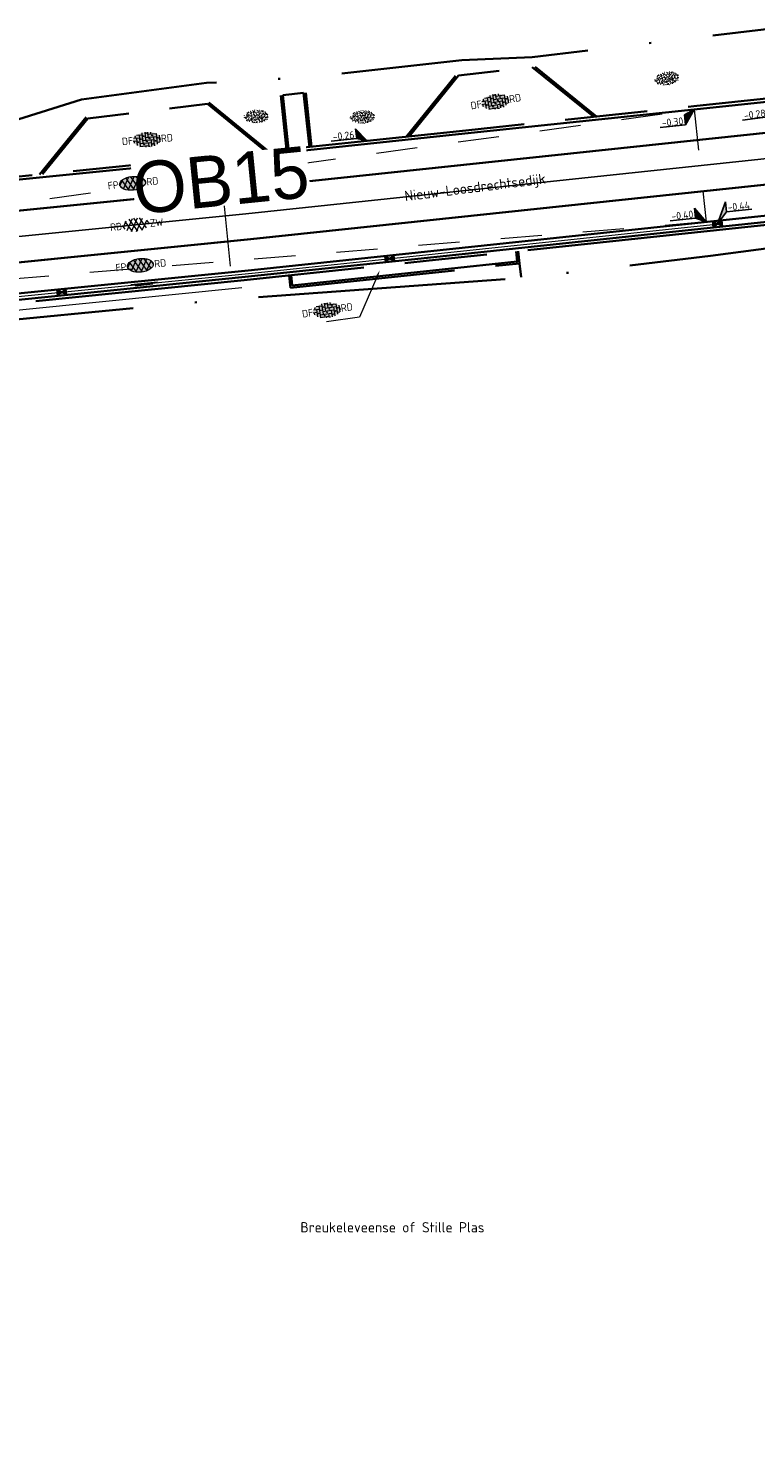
# Model space of a CAD drawing. Header units: metres. Extents: x 0 to 269924, y 0 to 933292.
# Tile 149 of 247: x 134424 to 134459, y 466502 to 466570. Entities that reach past the tile are written whole.
import ezdxf
from ezdxf import colors
from ezdxf.entities.mleader import LeaderData, LeaderLine
from ezdxf.enums import TextEntityAlignment as Align
from ezdxf.math import Vec2, Vec3

# ---------------------------------------------------------------- set-up
doc = ezdxf.new("R2018")
doc.units = ezdxf.units.M
for name, pattern in [('VH-OPSLUITBAND_100X200', [16, 8, -2, 4, -2]), ('VH-OPSLUITBAND_150X250', [24, 16, -2, 4, -2]), ('VW-1-1_STREEP', [2, 1, -1]), ('XX-HIDDEN', [4, 2, -2]), ('XX-PROJECTGRENS', [18, 12, -3, 0, -3])]:
    doc.linetypes.add(name, pattern=pattern)
for name, color, linetype, lineweight, true_color in [('N-WE-GR-GRAS-S', 7, 'Continuous', 18, 0x00a500), ('N-WE-RI-HWA_KOLK-S', 150, 'Continuous', 25, 0x007fff), ('N-WE-VH-HELLINGBAAN-G', 30, 'XX-HIDDEN', 18, 0xff7f00)]:
    doc.layers.add(name, color=color, linetype=linetype, lineweight=lineweight, true_color=true_color)
for name, color, linetype, lineweight in [('N-WE-KG-GRENS_PROJECT-G', 7, 'XX-PROJECTGRENS', 35), ('N-WE-OG-BEBOUWING_STRAATNAAM-T25', 7, 'Continuous', 25), ('N-WE-VH-GOOT-S', 170, 'Continuous', 18), ('N-WE-VH-GOOT_STRAATBAKSTEEN-G', 170, 'Continuous', 35), ('N-WE-VH-KANTOPSLUITING-T18', 10, 'Continuous', 18), ('N-WE-VH-KANTOPSLUITING_OPSLUITBAND_100X200-G', 150, 'VH-OPSLUITBAND_100X200', 35), ('N-WE-VH-KANTOPSLUITING_OPSLUITBAND_150X250-G', 150, 'VH-OPSLUITBAND_150X250', 35), ('N-WE-VH-KANTOPSLUITING_VOORKANTBAND-G', 50, 'Continuous', 35), ('N-WE-VH-MATERIAALGRENS-G', 7, 'XX-HIDDEN', 35), ('N-WE-VH-T18', 10, 'Continuous', 18), ('N-WE-VH-VERHARDING-T18', 10, 'Continuous', 18), ('N-WE-VH-VERHARDING_ASFALT-S', 7, 'Continuous', 18), ('N-WE-VH-VERHARDING_STRAATBAKSTEEN-S', 7, 'Continuous', 18), ('N-WE-VW-MARKERING_LANGS_STREEP_11_010-G', 7, 'VW-1-1_STREEP', 13), ('X-XX-AL-HOOGTELABEL-S', 7, 'Continuous', 25)]:
    doc.layers.add(name, color=color, linetype=linetype, lineweight=lineweight)
doc.layers.add('X-XX-AL-HULPLIJN-G', color=30, linetype='Continuous', lineweight=18, plot=False)
doc.styles.add('NLCS-ISO', font='NLCS-ISO.ttf')
doc.styles.add('NLCS-ISO-M200-T18', font='NLCS-ISO.ttf', dxfattribs={"height": 0.36})
doc.styles.add('NLCS-ISO-M200-T25', font='NLCS-ISO.ttf', dxfattribs={"height": 0.5})
doc.styles.get("Standard").update_dxf_attribs({"font": 'romand.shx'})

# ---------------------------------------------------------------- blocks, each defined once
blk = doc.blocks.new('*U128')
for p, q in [((0, 0), (-2.6, -3.4)), ((-2.5, -1), (0, 0)), ((-8.8, -3.15), (-2.6, -3.4)), ((-2.6, -3.4), (-2.5, -1))]:
    blk.add_line(p, q)
blk.add_solid([(-2.5, -1), (0, 0), (-2.6, -3.4)])
at = {"style": 'NLCS-ISO'}
blk.add_attdef('...', text='', height=1.8, rotation=357.6444, dxfattribs=at).set_placement((-5.72, -3.7), align=Align.BOTTOM_CENTER)
blk = doc.blocks.new('*U127')
for p, q in [((-2.41, 1.32), (-2.31, 3.72)), ((-2.31, 3.72), (0, 0)), ((-8.61, 1.58), (-2.41, 1.32)), ((0, 0), (-2.41, 1.32))]:
    blk.add_line(p, q)
blk.add_solid([(-2.31, 3.72), (0, 0), (-2.41, 1.32)])
at = {"style": 'NLCS-ISO'}
blk.add_attdef('...', text='', height=1.8, rotation=357.6444, dxfattribs=at).set_placement((-5.52, 1.03), align=Align.BOTTOM_CENTER)
blk = doc.blocks.new('*U130')
for p, q in [((-8.62, 1.18), (-2.42, 0.92)), ((-2.42, 0.92), (-2.32, 3.32)), ((0, 0), (-2.42, 0.92)), ((-2.32, 3.32), (0, 0))]:
    blk.add_line(p, q)
blk.add_solid([(-2.32, 3.32), (0, 0), (-2.42, 0.92)])
at = {"style": 'NLCS-ISO'}
blk.add_attdef('...', text='', height=1.8, rotation=357.5966, dxfattribs=at).set_placement((-5.54, 0.64), align=Align.BOTTOM_CENTER)
blk = doc.blocks.new('*U141')
at = {"lineweight": 30, "flags": 106}
blk.add_attdef('OB', text='', height=0.36, dxfattribs=at).set_placement((0, 0.1), align=Align.BOTTOM_CENTER)
blk = doc.blocks.new('N-SRI-KOLK_STRAAT_450X300-SO')
h = blk.add_hatch(color=256)
h.dxf.hatch_style = 1
h.paths.add_polyline_path([(0, 0), (-1.125, 0.75), (-1.125, -0.75)])
h.paths.add_polyline_path([(1.125, -0.75), (1.125, 0.75), (0, 0)])
for p, q in [((-1.125, -0.75), (1.125, 0.75)), ((1.125, -0.75), (-1.125, 0.75))]:
    blk.add_line(p, q)
at = {"flags": 128}
blk.add_lwpolyline([(-1.125, -0.75), (1.125, -0.75), (1.125, 0.75), (-1.125, 0.75)], close=True, dxfattribs=at)
blk = doc.blocks.new('SVH-GOOT_SYMBOOL-SO')
at = {"color": 7, "linetype": 'Continuous'}
for p, q in [((-0.206, 2.137), (-0.206, -2.217)), ((0, 2.669), (0, -2.669)), ((0.2, 3.125), (0.2, -3.359))]:
    blk.add_line(p, q, dxfattribs=at)
at = {"style": 'NLCS-ISO'}
blk.add_attdef('MATERIAAL', text='', height=1.8, dxfattribs=at).set_placement((-1.098, 0), align=Align.MIDDLE_RIGHT)
blk.add_attdef('KLEUR', text='', height=1.8, dxfattribs=at).set_placement((1.1, 0), align=Align.MIDDLE_LEFT)
blk = doc.blocks.new('*U642')
for p, q in [((0, 0), (-2.54, -3.59)), ((-2.49, -1.19), (0, 0)), ((-2.54, -3.59), (-2.49, -1.19)), ((-8.74, -3.46), (-2.54, -3.59))]:
    blk.add_line(p, q)
blk.add_solid([(-2.49, -1.19), (0, 0), (-2.54, -3.59)])
at = {"style": 'NLCS-ISO'}
blk.add_attdef('...', text='', height=1.8, rotation=358.7934, dxfattribs=at).set_placement((-5.65, -3.95), align=Align.BOTTOM_CENTER)
blk = doc.blocks.new('*U129')
for p, q in [((2.63, 5.01), (0, 0)), ((2.55, 2.62), (2.63, 5.01)), ((0, 0), (2.55, 2.62)), ((8.75, 2.41), (2.55, 2.62))]:
    blk.add_line(p, q)
blk.add_solid([(2.63, 5.01), (0, 0), (2.55, 2.62)])
at = {"style": 'NLCS-ISO'}
blk.add_attdef('...', text='', height=1.8, rotation=358.1378, dxfattribs=at).set_placement((5.63, 2.1), align=Align.BOTTOM_CENTER)
blk = doc.blocks.new('SVH-ASFALT_KL-SO')
at = {"ltscale": 0.1}
for p, q in [((-3.32, -0.4), (-2.47, 1.08)), ((-1.25, -1.65), (-2.73, 0.92)), ((-2.51, -1.23), (-0.92, 1.53)), ((0.09, -1.73), (-1.71, 1.38)), ((-1.45, -1.61), (0.37, 1.54)), ((1.26, -1.54), (-0.53, 1.56)), ((-0.24, -1.74), (1.52, 1.29)), ((2.29, -1.09), (0.8, 1.48)), ((1.15, -1.58), (2.49, 0.75)), ((2.91, 0.06), (2.53, 0.71)), ((-2.96, -0.91), (-3.37, -0.2))]:
    blk.add_line(p, q, dxfattribs=at)
at = {"style": 'NLCS-ISO'}
blk.add_attdef('FUNCTIE_VERHARDING', text='', height=1.8, dxfattribs=at).set_placement((-3.62, -0.09), align=Align.MIDDLE_RIGHT)
blk.add_attdef('KLEUR', text='', height=1.8, dxfattribs=at).set_placement((3.17, -0.09), align=Align.MIDDLE_LEFT)
at = {"style": 'NLCS-ISO', "flags": 1}
blk.add_attdef('FUNCTIE', text='', height=1.8, dxfattribs=at).set_placement((0.12, -3.58), align=Align.MIDDLE_CENTER)
blk = doc.blocks.new('SVH-ASFALT_FP_KL-SO')
at = {"true_color": 0xa50000}
h = blk.add_hatch(color=14, dxfattribs=at)
h.dxf.hatch_style = 1
edge = h.paths.add_edge_path()
edge.add_ellipse((0, 0), major_axis=(0.631, 0), ratio=0.525613, start_angle=0, end_angle=360)
at = {"ltscale": 0.1}
for p, q in [((-0.619, -0.063), (-0.448, 0.233)), ((-0.204, -0.314), (-0.501, 0.201)), ((-0.457, -0.228), (-0.139, 0.323)), ((0.063, -0.33), (-0.296, 0.292)), ((-0.244, -0.305), (0.12, 0.325)), ((0.298, -0.292), (-0.061, 0.33)), ((-0.002, -0.331), (0.349, 0.276)), ((0.503, -0.2), (0.206, 0.313)), ((0.275, -0.298), (0.544, 0.168)), ((0.628, 0.028), (0.552, 0.16)), ((-0.547, -0.165), (-0.629, -0.023))]:
    blk.add_line(p, q, dxfattribs=at)
at = {"layer": 'X-XX-AL-HULPLIJN-G'}
blk.add_ellipse((0, 0), major_axis=(0.631, 0), ratio=0.525613, dxfattribs=at)
at = {"style": 'NLCS-ISO'}
blk.add_attdef('RB', text='', height=0.36, dxfattribs=at).set_placement((-0.679, 0), align=Align.MIDDLE_RIGHT)
blk.add_attdef('RD', text='', height=0.36, dxfattribs=at).set_placement((0.679, 0), align=Align.MIDDLE_LEFT)
blk = doc.blocks.new('SVH-SBS_DIKFORMAAT_ELLEBOOG_KL-SO')
h = blk.add_hatch(color=254)
edge = h.paths.add_edge_path()
edge.add_ellipse((1.09, 0.12), major_axis=(3.39, 0), ratio=0.533267, start_angle=0, end_angle=360)
for p, q in [((-2.3, 0), (-1.38, 0)), ((-2.13, 0.69), (-0.69, 0.69)), ((-1.38, 0.69), (-1.38, -1.12)), ((-1.35, 1.38), (0, 1.38)), ((-0.69, 1.38), (-0.69, -1.38)), ((0, 1.84), (0, -0.69)), ((0, 0), (2.76, 0)), ((0.69, 1.92), (0.69, 0)), ((0.69, 0.69), (3.45, 0.69)), ((1.38, 1.93), (1.38, 0.69)), ((1.38, 1.38), (3.54, 1.38)), ((2.07, 1.86), (2.07, 1.38)), ((2.76, 0.69), (2.76, -1.45)), ((3.45, 1.38), (3.45, -1.18)), ((4.14, 0.92), (4.14, -0.67)), ((4.14, 0), (4.48, 0)), ((-2.07, 0), (-2.07, -0.54)), ((-0.8, -1.38), (1.38, -1.38)), ((-0.69, -0.69), (2.07, -0.69)), ((0.69, -1.38), (0.69, -1.67)), ((1.38, -0.69), (1.38, -1.68)), ((2.07, 0), (2.07, -1.61)), ((2.76, -1.38), (2.98, -1.38)), ((3.45, -0.69), (4.12, -0.69))]:
    blk.add_line(p, q)
for centre in [(-0.35, 0.34), (0.34, 1.03), (1.03, 1.72), (1.72, 0.34), (2.41, 1.03), (3.79, 0.34), (-1.04, -0.35), (0.34, -1.04), (1.03, -0.35), (2.41, -1.04), (3.11, -0.35)]:
    blk.add_circle(centre, 0.0881)
for centre, start, end in [((-1.73, 1.03), 158.9124, 101.1902), ((1.72, -1.73), 59.0911, 132.3433)]:
    blk.add_arc(centre, 0.0881, start, end)
at = {"style": 'NLCS-ISO'}
blk.add_attdef('FORMAAT', text='', height=1.8, dxfattribs=at).set_placement((-2.3, 0.12), align=Align.MIDDLE_RIGHT)
blk.add_attdef('KLEUR', text='', height=1.8, dxfattribs=at).set_placement((4.49, 0.12), align=Align.MIDDLE_LEFT)
at = {"style": 'NLCS-ISO', "flags": 1}
blk.add_attdef('FUNCTIE', text='', height=1.8, dxfattribs=at).set_placement((0.12, -3.58), align=Align.MIDDLE_CENTER)
blk = doc.blocks.new('SGR-GRAS_01-SO')
at = {"ltscale": 0.1}
for p, q in [((-1.96, -0.07), (-1.98, 0)), ((-1.93, 0.19), (-1.93, 0.24)), ((-1.89, 0.24), (-1.92, 0.25)), ((-1.67, 0.02), (-1.6, 0.04)), ((-1.6, 0.24), (-1.65, 0.29)), ((-1.53, 0.32), (-1.6, 0.35)), ((-1.45, 0.64), (-1.52, 0.66)), ((-1.52, 0.19), (-1.44, 0.19)), ((-1.47, 0.58), (-1.48, 0.65)), ((-1.43, 0.48), (-1.35, 0.5)), ((-1.36, 0.21), (-1.43, 0.23)), ((-1.42, 0.13), (-1.36, 0.17)), ((-1.38, 0.11), (-1.32, 0.16)), ((-1.37, 0.01), (-1.38, 0.08)), ((-1.33, 0.11), (-1.33, 0.19)), ((-1.3, 0.76), (-1.32, 0.77)), ((-1.28, 0.68), (-1.28, 0.76)), ((-1.17, 0.39), (-1.23, 0.43)), ((-1.17, 0.24), (-1.22, 0.29)), ((-1.15, 0.65), (-1.21, 0.7)), ((-1.11, 0.17), (-1.04, 0.19)), ((-1.03, 0.03), (-1.1, 0.07)), ((-0.94, 0.84), (-1, 0.88)), ((-0.97, 0.51), (-0.92, 0.57)), ((-0.89, 0.5), (-0.97, 0.52)), ((-0.94, 0.19), (-0.87, 0.19)), ((-0.92, 0.42), (-0.86, 0.46)), ((-0.89, 0.81), (-0.82, 0.81)), ((-0.87, 0.66), (-0.89, 0.73)), ((-0.8, 0.06), (-0.88, 0.08)), ((-0.87, 0.62), (-0.8, 0.64)), ((-0.8, 0.47), (-0.87, 0.51)), ((-0.75, 0.24), (-0.8, 0.29)), ((-0.77, 0.09), (-0.79, 0.16)), ((-0.73, 0.65), (-0.78, 0.7)), ((-0.74, 0.03), (-0.73, 0.11)), ((-0.67, 0.11), (-0.73, 0.14)), ((-0.69, 0.61), (-0.68, 0.68)), ((-0.58, 0.92), (-0.64, 0.96)), ((-0.56, 0.92), (-0.51, 0.97)), ((-0.56, 0.32), (-0.48, 0.34)), ((-0.44, 0.55), (-0.51, 0.59)), ((-0.43, 0.78), (-0.5, 0.8)), ((-0.42, 0.71), (-0.36, 0.74)), ((-0.34, 0.35), (-0.41, 0.37)), ((-0.32, 0.24), (-0.38, 0.29)), ((-0.31, 0.19), (-0.37, 0.22)), ((-0.37, 0.19), (-0.29, 0.19)), ((-0.31, 0.65), (-0.36, 0.7)), ((-0.32, 0.81), (-0.24, 0.81)), ((-0.32, 0.77), (-0.24, 0.79)), ((-0.28, 0.73), (-0.29, 0.81)), ((-0.21, 1), (-0.27, 1.03)), ((-0.24, 0.02), (-0.17, 0.04)), ((-0.18, 0.17), (-0.19, 0.24)), ((-0.08, 0.63), (-0.14, 0.67)), ((-0.14, -0.04), (-0.14, 0.03)), ((-0.09, 0.53), (-0.09, 0.6)), ((-0.08, 0.16), (-0.03, 0.21)), ((-0.07, 0.19), (0, 0.23)), ((0.06, 0.27), (-0.01, 0.3)), ((0, 0.47), (0.07, 0.49)), ((0.1, 0.24), (0.05, 0.29)), ((0.13, 0.64), (0.06, 0.66)), ((0.07, 0.99), (0.14, 1.03)), ((0.12, 0.65), (0.07, 0.7)), ((0.22, 0.2), (0.15, 0.22)), ((0.21, 0.19), (0.28, 0.19)), ((0.29, 0.71), (0.22, 0.75)), ((0.24, 0.92), (0.31, 0.94)), ((0.26, 0.81), (0.33, 0.81)), ((0.32, 0.81), (0.3, 0.89)), ((0.31, 0.17), (0.39, 0.19)), ((0.32, 0.57), (0.38, 0.62)), ((0.42, 0.34), (0.36, 0.38)), ((0.42, 0.25), (0.4, 0.32)), ((0.43, 0.48), (0.49, 0.51)), ((0.53, 0.24), (0.47, 0.29)), ((0.54, 0.65), (0.49, 0.7)), ((0.56, -0.02), (0.49, 0.02)), ((0.5, 0.45), (0.51, 0.53)), ((0.59, 0.93), (0.52, 0.94)), ((0.55, 0.62), (0.63, 0.64)), ((0.65, 0.79), (0.58, 0.83)), ((0.68, 0.49), (0.61, 0.51)), ((0.77, 0.05), (0.7, 0.07)), ((0.78, 0.42), (0.72, 0.46)), ((0.78, 0.19), (0.86, 0.19)), ((0.83, 0.81), (0.91, 0.81)), ((0.92, 0.06), (0.85, 0.09)), ((0.87, 0.31), (0.94, 0.33)), ((0.95, 0.24), (0.9, 0.29)), ((0.91, 0.89), (0.91, 0.92)), ((0.97, 0.65), (0.91, 0.7)), ((0.93, 0.76), (0.99, 0.8)), ((1.01, 0.87), (0.95, 0.91)), ((1.01, 0.33), (1, 0.4)), ((1.15, 0.78), (1.08, 0.8)), ((1.15, 0.5), (1.08, 0.54)), ((1.1, 0.38), (1.1, 0.45)), ((1.11, 0.77), (1.18, 0.79)), ((1.24, 0.34), (1.17, 0.36)), ((1.18, 0.01), (1.26, 0.03)), ((1.21, 0.21), (1.26, 0.26)), ((1.28, 0.14), (1.22, 0.17)), ((1.28, 0.25), (1.35, 0.29)), ((1.37, 0.24), (1.32, 0.29)), ((1.39, 0.65), (1.34, 0.7)), ((1.36, 0.19), (1.43, 0.19)), ((1.42, 0.46), (1.5, 0.48)), ((1.51, 0.58), (1.44, 0.62)), ((1.64, 0.21), (1.58, 0.25)), ((1.61, 0.41), (1.59, 0.48)), ((1.69, 0.3), (1.7, 0.37)), ((1.79, 0.19), (1.72, 0.21)), ((1.74, 0.16), (1.81, 0.18)), ((1.8, 0.24), (1.75, 0.29)), ((1.93, 0.19), (1.95, 0.19)), ((-1.92, -0.16), (-1.85, -0.12)), ((-1.82, -0.08), (-1.9, -0.06)), ((-1.76, -0.13), (-1.82, -0.09)), ((-1.78, -0.3), (-1.73, -0.25)), ((-1.62, -0.5), (-1.69, -0.46)), ((-1.63, -0.57), (-1.68, -0.52)), ((-1.61, -0.17), (-1.67, -0.11)), ((-1.57, -0.44), (-1.49, -0.44)), ((-1.54, -0.66), (-1.5, -0.64)), ((-1.4, -0.05), (-1.46, -0.01)), ((-1.38, -0.46), (-1.38, -0.39)), ((-1.35, -0.28), (-1.28, -0.26)), ((-1.27, -0.23), (-1.34, -0.21)), ((-1.26, -0.42), (-1.33, -0.38)), ((-1.27, -0.56), (-1.28, -0.48)), ((-1.21, -0.57), (-1.26, -0.52)), ((-1.18, -0.67), (-1.25, -0.65)), ((-1.19, -0.17), (-1.24, -0.11)), ((-1.13, -0.78), (-1.19, -0.75)), ((-1.06, -0.39), (-1, -0.35)), ((-1.04, -0.58), (-0.97, -0.57)), ((-0.99, -0.44), (-0.92, -0.44)), ((-0.9, -0.34), (-0.96, -0.3)), ((-0.9, -0.65), (-0.84, -0.6)), ((-0.84, -0.94), (-0.85, -0.93)), ((-0.78, -0.57), (-0.84, -0.52)), ((-0.76, -0.7), (-0.83, -0.67)), ((-0.76, -0.17), (-0.82, -0.11)), ((-0.8, -0.13), (-0.73, -0.11)), ((-0.71, -0.38), (-0.79, -0.36)), ((-0.79, -0.54), (-0.78, -0.46)), ((-0.72, -0.89), (-0.65, -0.87)), ((-0.71, -0.9), (-0.64, -0.86)), ((-0.62, -0.82), (-0.7, -0.8)), ((-0.67, -0.48), (-0.69, -0.4)), ((-0.53, -0.26), (-0.6, -0.22)), ((-0.58, -0.99), (-0.59, -0.97)), ((-0.57, -0.1), (-0.5, -0.06)), ((-0.49, -0.25), (-0.44, -0.19)), ((-0.48, -0.44), (-0.41, -0.42)), ((-0.4, -0.63), (-0.46, -0.59)), ((-0.38, -0.98), (-0.43, -0.93)), ((-0.42, -0.44), (-0.34, -0.44)), ((-0.36, -0.57), (-0.41, -0.52)), ((-0.34, -0.17), (-0.39, -0.11)), ((-0.26, -0.99), (-0.33, -0.95)), ((-0.25, -0.09), (-0.32, -0.07)), ((-0.17, -0.18), (-0.24, -0.14)), ((-0.16, -0.53), (-0.23, -0.51)), ((-0.21, -0.61), (-0.15, -0.58)), ((-0.19, -0.62), (-0.19, -0.54)), ((-0.17, -0.74), (-0.1, -0.72)), ((-0.07, -0.97), (-0.14, -0.95)), ((-0.04, -0.55), (-0.1, -0.51)), ((-0.08, -0.4), (-0.09, -0.32)), ((-0.01, -1.01), (0.04, -0.95)), ((0.05, -0.98), (0, -0.93)), ((0.07, -0.57), (0.01, -0.52)), ((0.02, -0.96), (0.01, -0.89)), ((0.08, -0.17), (0.03, -0.11)), ((0.1, -0.91), (0.03, -0.88)), ((0.07, -0.29), (0.14, -0.27)), ((0.19, -0.1), (0.13, -0.06)), ((0.16, -0.44), (0.23, -0.44)), ((0.17, -1.04), (0.22, -1.02)), ((0.31, -0.24), (0.24, -0.22)), ((0.33, -0.47), (0.26, -0.43)), ((0.29, -0.33), (0.35, -0.29)), ((0.4, -0.68), (0.32, -0.66)), ((0.39, -0.6), (0.45, -0.55)), ((0.39, -0.59), (0.46, -0.57)), ((0.4, -0.69), (0.41, -0.62)), ((0.46, -0.83), (0.4, -0.8)), ((0.47, -0.98), (0.42, -0.93)), ((0.49, -0.57), (0.44, -0.52)), ((0.45, -0.12), (0.46, -0.05)), ((0.51, -0.17), (0.45, -0.11)), ((0.52, -0.32), (0.5, -0.24)), ((0.62, -0.88), (0.6, -0.81)), ((0.63, -0.14), (0.7, -0.12)), ((0.69, -0.39), (0.62, -0.35)), ((0.64, -0.84), (0.71, -0.81)), ((0.7, -0.89), (0.77, -0.88)), ((0.73, -0.44), (0.81, -0.44)), ((0.82, -0.76), (0.76, -0.72)), ((0.78, -0.04), (0.85, 0)), ((0.86, -0.39), (0.79, -0.37)), ((0.8, -0.19), (0.85, -0.14)), ((0.86, -0.94), (0.84, -0.93)), ((0.91, -0.57), (0.86, -0.52)), ((0.93, -0.17), (0.88, -0.11)), ((0.95, -0.83), (0.88, -0.81)), ((0.94, -0.44), (1.01, -0.42)), ((1.05, -0.31), (0.99, -0.27)), ((1, -0.77), (1, -0.7)), ((1.05, -0.2), (1.05, -0.12)), ((1.11, -0.24), (1.1, -0.16)), ((1.19, -0.68), (1.12, -0.64)), ((1.14, -0.56), (1.21, -0.52)), ((1.21, -0.8), (1.2, -0.73)), ((1.33, -0.1), (1.26, -0.08)), ((1.26, -0.75), (1.33, -0.73)), ((1.34, -0.57), (1.29, -0.52)), ((1.36, -0.17), (1.3, -0.11)), ((1.31, -0.44), (1.38, -0.44)), ((1.42, -0.23), (1.35, -0.19)), ((1.42, -0.54), (1.35, -0.52)), ((1.55, -0.6), (1.49, -0.56)), ((1.5, -0.29), (1.57, -0.27)), ((1.64, -0.27), (1.65, -0.2)), ((1.64, -0.27), (1.7, -0.23)), ((1.68, -0.55), (1.74, -0.5)), ((1.71, -0.16), (1.69, -0.09)), ((1.78, -0.15), (1.71, -0.11)), ((1.71, -0.52), (1.71, -0.52)), ((1.78, -0.17), (1.73, -0.11)), ((1.88, -0.25), (1.81, -0.23))]:
    blk.add_line(p, q, dxfattribs=at)
at = {"ltscale": 0.1, "style": 'NLCS-ISO'}
blk.add_attdef('TYPE', text='', height=0.5, dxfattribs=at).set_placement((3.47, -0.02), align=Align.MIDDLE_CENTER)

msp = doc.modelspace()

# ---------------------------------------------------------------- linework, layer by layer
at = {"layer": 'N-WE-KG-GRENS_PROJECT-G', "flags": 128}
msp.add_lwpolyline([(133942.152, 466524.013), (133955.533, 466522.507), (133956.145, 466521.626), (133962.811, 466521.355), (133963.543, 466522.67), (133965.054, 466522.563), (133965.551, 466521.193), (133981.5, 466520.334), (133981.565, 466520.896), (133982.028, 466520.86), (133994.134, 466520.33), (133994.151, 466519.671), (134009.067, 466519.478), (134013.911, 466519.512), (134027.732, 466519.636), (134028.693, 466519.554), (134034.796, 466519.611), (134050.86, 466519.659), (134068.501, 466520.152), (134071.254, 466520.237), (134077.26, 466520.692), (134094.041, 466522.635), (134101.385, 466523.282), (134101.428, 466523.91), (134128.995, 466527.092), (134141.938, 466528.627), (134148.421, 466529.392), (134148.476, 466529.087), (134157.108, 466530.24), (134157.762, 466530.339), (134157.953, 466529.076), (134163.706, 466529.946), (134172.69, 466531.055), (134201.838, 466535.069), (134202.197, 466534.878), (134203.304, 466535.042), (134208.161, 466535.722), (134214.682, 466536.673), (134215.15, 466536.846), (134235.766, 466539.754), (134239.587, 466540.449), (134251.117, 466542.218), (134251.536, 466542.09), (134264.479, 466543.833), (134264.487, 466544.317), (134273.56, 466545.641), (134273.608, 466545.287), (134285.679, 466546.863), (134299.118, 466548.971), (134309.192, 466550.345), (134329.805, 466553.659), (134341.526, 466555.206), (134346.97, 466556.112), (134351.977, 466556.025), (134358.949, 466556.887), (134359.186, 466557.313), (134365.426, 466557.917), (134389.225, 466560.758), (134395.395, 466561.519), (134400.633, 466562.019), (134418.638, 466563.907), (134426.404, 466566.343), (134432.472, 466567.14), (134437.532, 466567.422), (134444.848, 466568.25), (134448.277, 466568.388), (134484.594, 466572.762), (134486.539, 466572.966), (134490.599, 466573.546), (134498.499, 466574.536), (134514.318, 466576.701), (134542.397, 466581.367), (134546.702, 466582.122), (134551.593, 466582.441), (134551.871, 466583.179), (134557.906, 466584.406), (134558.276, 466584.115), (134567.36, 466586.004), (134582.717, 466588.715), (134583.108, 466588.972), (134590.444, 466590.398), (134630.038, 466598.271), (134633.264, 466598.923), (134632.087, 466604.993), (134646.051, 466607.537), (134647.414, 466607.429), (134666.972, 466611.405), (134675.342, 466617.463), (134674.819, 466607.593), (134696.995, 466610.537), (134702.172, 466611.327), (134706.525, 466612.071), (134709.085, 466612.323), (134712.087, 466612.776), (134715, 466613.203), (134716.349, 466613.229), (134723.364, 466613.968), (134738.981, 466616.639), (134746.062, 466617.28), (134746.09, 466616.641), (134760.121, 466618.861), (134759.993, 466619.829), (134768.446, 466621.137), (134784.615, 466623.738), (134787.541, 466625.072), (134796.772, 466626.479), (134796.899, 466625.715), (134813.878, 466628.545), (134820.226, 466629.584), (134847.68, 466634.234), (134881.79, 466639.204), (134881.926, 466639.532), (134884.43, 466640.009), (134893.797, 466641.711), (134903.085, 466643.328), (134904.138, 466643.527), (134920.265, 466646.374), (134921.332, 466646.578), (134937.367, 466649.518), (134938.501, 466649.708), (134961.555, 466654.096), (134967.764, 466655.262), (134974.722, 466656.563), (134984.23, 466658.491), (134992.023, 466659.998), (134995.809, 466660.766), (135000.442, 466661.693), (135009.695, 466663.648), (135010.659, 466663.869), (135018.832, 466665.618), (135021.92, 466666.314), (135034.093, 466668.943), (135034.161, 466668.769), (135043.8, 466670.832), (135059.084, 466674.02), (135068.771, 466676.078), (135083.089, 466679.034), (135091.902, 466680.993), (135097.488, 466682.166), (135104.831, 466683.651), (135116.534, 466686.231), (135119.892, 466686.792), (135126.3, 466688.013), (135127.347, 466688.196), (135130.448, 466688.891), (135135.602, 466689.887), (135140.19, 466691.518), (135166.592, 466696.94), (135182.368, 466700.724), (135201.902, 466704.748), (135203.941, 466705.082), (135209.867, 466705.957), (135217.801, 466707.782), (135228.821, 466709.933), (135242.391, 466712.598), (135277.698, 466719.723), (135279.457, 466720.111), (135279.55, 466721.578), (135288.178, 466723.073), (135350.963, 466735.305), (135501.986, 466763.685), (135501.162, 466761.839), (135525.132, 466766.833), (135533.639, 466768.672), (135569.042, 466775.188), (135582.767, 466777.378), (135584.022, 466777.634), (135585.675, 466776.264, 0.01918), (135652.451, 466792.01), (135652.891, 466793.457), (135660.981, 466795.919), (135661.574, 466796.074), (135664.481, 466796.836), (135665.946, 466796.651), (135673.558, 466799.328), (135680.977, 466801.739), (135687.276, 466804.201), (135692.547, 466806.295), (135705.432, 466809.743), (135712.094, 466810.706), (135728.145, 466817.035), (135760.285, 466825.832), (135773.458, 466829.179), (135789.116, 466834.08), (135813.029, 466842.892), (135823.352, 466846.718), (135839.426, 466852.91), (135860.96, 466860.89), (135867.928, 466863.26), (135895.199, 466872.784), (135899.312, 466861.8), (135873.359, 466852.082), (135873.188, 466848.843), (135867.814, 466846.669), (135856.104, 466842.036), (135847.253, 466838.505), (135830.033, 466832.514), (135818.854, 466828.652), (135812.865, 466826.949), (135808.959, 466825.804), (135805.053, 466824.658), (135770.731, 466814.307), (135766.971, 466812.016), (135761.879, 466808.079), (135757.591, 466807.133), (135743.839, 466803.566), (135724.075, 466798.35), (135721.275, 466798.229), (135720.422, 466801.401), (135715.133, 466799.834), (135698.553, 466794.754), (135698.279, 466793.693), (135686.038, 466790.352), (135686.038, 466789.248), (135686.038, 466787.562), (135681.985, 466786.092), (135677.719, 466785.319), (135623.458, 466770.711), (135607.41, 466767.662), (135584.355, 466763.142), (135577.091, 466761.475), (135570.47, 466760.803), (135524.714, 466753.103), (135522.642, 466752.878), (135515.666, 466751.661), (135498.388, 466748.218), (135460.498, 466741.759), (135438.515, 466737.953), (135402.134, 466731.048), (135401.842, 466732.671), (135396.111, 466731.637), (135390.927, 466730.659), (135374.008, 466727.423), (135342.463, 466720.896), (135337.831, 466720.249), (135332.781, 466719.412), (135316.41, 466716.549), (135312.764, 466716.512), (135301.04, 466714.003), (135296.667, 466713.077), (135288.078, 466711.338), (135288.031, 466710.414), (135288.066, 466708.643), (135283.612, 466707.738), (135244.114, 466700.084), (135242.59, 466702.114), (135218.779, 466697.088), (135216.4, 466696.736), (135207.126, 466694.996), (135197.842, 466693.22), (135196.987, 466690.777), (135188.214, 466689.009), (135186.218, 466690.919), (135157.953, 466685.339), (135157.545, 466682.623), (135152.388, 466681.564), (135151.517, 466683.806), (135135.729, 466680.62), (135134.464, 466677.149), (135128.184, 466675.854), (135125.788, 466678.571), (135109.606, 466675.114), (135107.871, 466673.543), (135107.871, 466672.134), (135099.469, 466670.442), (135080.265, 466666.625), (135079.406, 466666.151), (135069.61, 466664.202), (135057.638, 466661.759), (135035.803, 466657.155), (135033.723, 466658.689), (135013.618, 466654.679), (135014.198, 466652.086), (135012.612, 466651.731), (135012.176, 466654.16), (134999.525, 466651.581), (134981.058, 466648.065), (134978.74, 466647.609), (134978.586, 466647.723), (134973.29, 466646.777), (134967.912, 466645.754), (134966.071, 466645.409), (134952.75, 466642.776), (134952.592, 466643.577), (134951.246, 466643.315), (134944.955, 466642.097), (134940.872, 466641.345), (134939.907, 466640.789), (134925.329, 466637.906), (134925.171, 466637.877), (134925.333, 466636.966), (134925.553, 466635.733), (134922.159, 466635.157), (134921.983, 466636.201), (134920.712, 466635.973), (134906.644, 466633.431), (134906.509, 466633.768), (134899.927, 466632.517), (134896.041, 466630.574), (134862.297, 466626.202), (134861.423, 466623.924), (134854.723, 466622.819), (134853.222, 466624.597), (134834.721, 466621.381), (134818.755, 466618.638), (134803.128, 466616.182), (134801.097, 466614.744), (134787.48, 466613.242), (134768.983, 466610.888), (134755.14, 466609.258), (134754.957, 466609.237), (134754.786, 466610.217), (134731.872, 466606.359), (134713.4, 466603.055), (134699.607, 466600.717), (134685.428, 466598.156), (134675.878, 466596.194), (134672.276, 466595.656), (134668.91, 466595.016), (134645.926, 466591.058), (134638.577, 466590.001), (134611.474, 466584.899), (134601.717, 466583.131), (134600.6, 466582.901), (134592.762, 466581.44), (134575.118, 466578.109), (134569.726, 466577.127), (134558.057, 466574.923), (134547.369, 466573.132), (134538.23, 466571.522), (134531.355, 466570.551), (134524.272, 466569.346), (134519.026, 466568.326), (134515.39, 466567.719), (134505.384, 466563.341), (134500.986, 466562.643), (134495.881, 466561.909), (134495.823, 466562.312), (134492.204, 466563.642), (134484.398, 466562.518), (134478.905, 466561.786), (134469.843, 466560.533), (134464.536, 466559.742), (134456.919, 466558.745), (134448.033, 466557.687), (134433.208, 466556.61), (134412.104, 466554.577), (134407.553, 466554.101), (134387.467, 466551.741), (134381.785, 466550.955), (134364.962, 466548.659), (134360.191, 466548.481), (134354.944, 466547.628), (134324.113, 466542.837), (134319.685, 466541.923), (134312.466, 466540.844), (134307.061, 466539.9), (134305.527, 466540.739), (134283.993, 466537.831), (134278.004, 466536.268), (134260.392, 466533.941), (134253.899, 466532.65), (134244.867, 466531.618), (134227.961, 466528.835), (134196.876, 466524.748), (134191.294, 466524.652), (134189.441, 466519.487), (134180.543, 466523.251), (134138.079, 466517.961), (134135.279, 466517.668), (134120.646, 466515.791), (134115.858, 466514.998), (134094.415, 466512.788), (134094.483, 466512.133), (134077.905, 466510.692), (134056.132, 466509.19), (134043.898, 466509.02), (134033.049, 466509.242), (134023.923, 466509.529), (134011.048, 466510.262), (134011.12, 466510.989), (133978.031, 466511.971), (133977.492, 466511.386), (133976.525, 466511.415), (133970.93, 466511.61), (133940.859, 466512.853), (133936.339, 466513.04), (133926.354, 466513.566), (133918.767, 466513.929), (133914.845, 466514.016), (133909.555, 466514.279), (133907.78, 466514.373), (133898.183, 466514.701), (133889.291, 466514.99), (133877.411, 466515.387), (133865.169, 466516.189), (133858.598, 466516.511), (133853.557, 466516.784), (133840.824, 466517.534), (133833.647, 466517.757), (133833.706, 466517.421), (133832.853, 466517.458), (133826.979, 466517.575), (133808.076, 466518.296), (133803.308, 466518.179), (133802.56, 466518.555), (133780.072, 466520.153), (133779.6, 466519.291), (133774.066, 466519.538), (133773.735, 466520.559), (133740.527, 466522.642), (133713.376, 466524.159), (133705.703, 466524.636), (133705.709, 466526.266), (133685.059, 466527.583), (133660.563, 466529.253), (133639.129, 466529.346), (133622.453, 466530.286), (133616.388, 466530.543), (133614.494, 466530.624), (133604.393, 466531.597), (133597.464, 466531.465), (133574.3, 466531.955), (133566.695, 466531.543), (133561.32, 466531.616), (133554.142, 466531.627), (133545.309, 466531.719), (133535.509, 466531.795), (133530.483, 466531.897), (133499.098, 466532.845), (133498.91, 466530.624), (133497.604, 466522.359), (133448.566, 466524.379), (133448.421, 466522.59), (133414.567, 466524.034), (133414.497, 466533.241), (133401.904, 466533.723), (133353.812, 466535.745), (133352.26, 466536.139), (133333.107, 466536.524), (133333.343, 466545.829), (133369.152, 466544.714), (133381.325, 466544.396), (133400.699, 466543.637), (133404.005, 466543.551), (133435.456, 466542.61), (133435.456, 466542.277), (133451.526, 466541.628), (133467.883, 466541.235), (133477.659, 466542.034), (133509.103, 466541.442), (133515.138, 466541.284), (133519.939, 466540.992), (133525.525, 466540.798), (133532.518, 466540.097), (133548.147, 466539.778), (133548.297, 466540.601), (133555.22, 466540.722), (133564.265, 466540.558), (133565.06, 466540.188), (133570.074, 466540.025), (133574.07, 466539.875), (133576.623, 466539.795), (133577.163, 466540.007), (133601.21, 466539.677), (133602.809, 466541.635), (133610.483, 466541.448), (133611.878, 466539.353), (133618.8, 466539.154), (133622.331, 466538.943), (133622.362, 466539.485), (133627.247, 466539.274), (133627.305, 466538.709), (133642.487, 466537.733), (133654.92, 466537.235), (133674.71, 466536.649), (133674.766, 466536.962), (133682.638, 466536.639), (133685.084, 466535.631), (133701.924, 466534.36), (133703.6, 466534.856), (133708.504, 466534.396), (133731.895, 466532.391), (133737.992, 466531.942), (133749.854, 466530.901), (133752.15, 466530.77), (133756.921, 466530.655), (133767.535, 466530.109), (133779.853, 466530.016), (133787.77, 466529.934), (133810.905, 466528.967), (133832.384, 466528.238), (133837.192, 466527.837), (133897.841, 466525.036)], format="xyb", close=True, dxfattribs=at)
at = {"layer": 'N-WE-VH-GOOT_STRAATBAKSTEEN-G'}
msp.add_lwpolyline([(134357.852, 466549.495), (134370.346, 466550.938), (134396.651, 466554.098), (134410.847, 466555.614), (134423.632, 466556.946), (134434.654, 466558.051), (134460.746, 466560.816), (134480.43, 466563.319), (134486.789, 466564.194), (134497.026, 466565.857), (134611.249, 466586.003), (134638.592, 466590.9), (134674.683, 466597.217), (134713.471, 466604.18), (134725.086, 466606.188), (134795.017, 466617.741), (134824.08, 466622.978), (134840.473, 466625.76)], dxfattribs=at)
at = {"layer": 'N-WE-VH-HELLINGBAAN-G'}
for points in [[(134456.71, 466560.389), (134357.503, 466552.223), (134456.131, 466565.858)], [(134456.131, 466565.858), (134456.71, 466560.389)]]:
    msp.add_lwpolyline(points, dxfattribs=at)
at = {"layer": 'N-WE-VH-KANTOPSLUITING_OPSLUITBAND_100X200-G'}
for points in [[(134448.411, 466567.921), (134451.398, 466565.507)], [(134444.546, 466567.485), (134442.155, 466564.528)], [(134436.072, 466566.53), (134436.349, 466563.912)], [(134437.278, 466566.664), (134437.556, 466564.04)], [(134432.577, 466566.197), (134435.406, 466563.883)], [(134426.629, 466565.473), (134424.359, 466562.697)], [(134436.477, 466557.794), (134436.54, 466557.198), (134447.659, 466558.376), (134447.596, 466558.97)]]:
    msp.add_lwpolyline(points, dxfattribs=at)
at = {"layer": 'N-WE-VH-KANTOPSLUITING_OPSLUITBAND_150X250-G', "flags": 128}
for points in [[(133803.113, 466520.735, 0.00434), (133941.553, 466514.658, 0.021391), (134085.352, 466513.689, 0.018725), (134137.947, 466518.998, 0.0074), (134227.513, 466531.018), (134342.279, 466547.103), (134357.862, 466549.043), (134370.399, 466550.491), (134396.702, 466553.651), (134410.894, 466555.167), (134423.677, 466556.499), (134434.291, 466557.562), (134443.264, 466558.511), (134460.798, 466560.369), (134480.489, 466562.873), (134486.856, 466563.749), (134497.101, 466565.414), (134501.62, 466566.211)], [(133858.873, 466524.109), (133862.869, 466523.923, 0.002476), (133941.812, 466520.753, 0.021385), (134085.05, 466519.782, 0.018716), (134137.166, 466525.049, 0.007407), (134226.64, 466537.055), (134341.479, 466553.15), (134357.135, 466555.1), (134369.685, 466556.55), (134396.014, 466559.712), (134410.254, 466561.233), (134423.057, 466562.567), (134434.075, 466563.671), (134435.475, 466563.82), (134445.045, 466564.834), (134456.115, 466566.007), (134460.09, 466566.428)]]:
    msp.add_lwpolyline(points, format="xyb", dxfattribs=at)
at = {"layer": 'N-WE-VH-KANTOPSLUITING_VOORKANTBAND-G', "flags": 128}
for points in [[(133803.121, 466520.885, 0.00434), (133941.56, 466514.808, 0.02139), (134085.345, 466513.838, 0.018725), (134137.927, 466519.147, 0.0074), (134227.492, 466531.166), (134342.26, 466547.251), (134357.844, 466549.192), (134370.381, 466550.64), (134396.685, 466553.8), (134410.879, 466555.316), (134423.662, 466556.648), (134434.337, 466557.718), (134443.187, 466558.654), (134460.781, 466560.518), (134480.47, 466563.022), (134486.834, 466563.897), (134497.076, 466565.562), (134611.302, 466585.708), (134638.644, 466590.605), (134674.736, 466596.922), (134713.523, 466603.885), (134725.136, 466605.892), (134795.068, 466617.445), (134824.131, 466622.682)], [(134683.128, 466604.321), (134673.723, 466602.633), (134637.633, 466596.316), (134610.287, 466591.418), (134496.107, 466571.28), (134485.974, 466569.633), (134479.709, 466568.772), (134476.477, 466568.361), (134460.109, 466566.28), (134456.131, 466565.858), (134444.999, 466564.678), (134435.552, 466563.677), (134434.09, 466563.522), (134423.072, 466562.418), (134410.27, 466561.084), (134396.031, 466559.563), (134369.703, 466556.401), (134357.153, 466554.951), (134341.499, 466553.001), (134226.661, 466536.907, -0.007407), (134137.185, 466524.9, -0.018717), (134085.057, 466519.632, -0.021385), (133941.805, 466520.603, -0.002476), (133862.862, 466523.773)]]:
    msp.add_lwpolyline(points, format="xyb", dxfattribs=at)
for points in [[(134448.272, 466567.905), (134451.257, 466565.492)], [(134444.687, 466567.501), (134442.296, 466564.543)], [(134436.171, 466566.54), (134436.449, 466563.923)], [(134437.179, 466566.654), (134437.457, 466564.03)], [(134432.513, 466566.119), (134435.342, 466563.806)], [(134426.706, 466565.41), (134424.5, 466562.712)], [(134436.576, 466557.804), (134436.629, 466557.308), (134447.549, 466558.465), (134447.496, 466558.96)]]:
    msp.add_lwpolyline(points, dxfattribs=at)
at = {"layer": 'N-WE-VH-MATERIAALGRENS-G'}
for points in [[(134444.687, 466567.501), (134448.272, 466567.905)], [(134436.171, 466566.54), (134437.179, 466566.654)], [(134426.706, 466565.41), (134432.513, 466566.119)], [(134447.659, 466558.376), (134447.729, 466557.715)]]:
    msp.add_lwpolyline(points, dxfattribs=at)
at = {"layer": 'N-WE-VW-MARKERING_LANGS_STREEP_11_010-G', "ltscale": 5, "const_width": 0.1, "flags": 128}
for points in [[(134188.618, 466529.958, 0.003169), (134226.876, 466535.422), (134341.696, 466551.514), (134357.332, 466553.461), (134369.878, 466554.911), (134396.2, 466558.072), (134410.427, 466559.592), (134423.225, 466560.926), (134434.244, 466562.03), (134460.283, 466564.79), (134479.881, 466567.281), (134486.196, 466568.15), (134496.358, 466569.801), (134610.549, 466589.941), (134637.894, 466594.839), (134673.985, 466601.156), (134712.777, 466608.12), (134724.419, 466610.132), (134794.327, 466621.681), (134822.025, 466625.875), (134823.523, 466626.129)], [(134823.824, 466624.456), (134823.821, 466624.456), (134794.762, 466619.219), (134724.836, 466607.667), (134713.211, 466605.657), (134674.422, 466598.694), (134638.33, 466592.377), (134610.987, 466587.48), (134496.776, 466567.336), (134486.567, 466565.677), (134480.258, 466564.809), (134460.572, 466562.306), (134434.5, 466559.543), (134423.479, 466558.438), (134410.69, 466557.106), (134396.482, 466555.588), (134370.171, 466552.428), (134357.63, 466550.979), (134342.023, 466549.036), (134227.234, 466532.948, -0.003169), (134188.945, 466527.479)]]:
    msp.add_lwpolyline(points, format="xyb", dxfattribs=at)
at = {"layer": 'X-XX-AL-HULPLIJN-G'}
for points in [[(134357.537, 466552.227), (134370.024, 466553.67), (134396.341, 466556.83), (134410.559, 466558.349), (134423.352, 466559.682), (134434.372, 466560.787), (134460.428, 466563.548), (134480.069, 466566.045), (134486.382, 466566.913), (134496.567, 466568.569), (134610.768, 466588.711), (134638.112, 466593.608), (134674.203, 466599.925), (134712.994, 466606.888), (134724.628, 466608.899), (134794.587, 466620.457), (134840.079, 466628.077)], [(134496.588, 466568.572), (134486.381, 466566.913), (134480.094, 466566.048), (134460.428, 466563.548), (134434.372, 466560.787), (134423.352, 466559.682), (134410.559, 466558.349), (134396.341, 466556.83), (134370.024, 466553.67), (134365.483, 466553.145)], [(134433.095, 466563.422), (134433.614, 466558.248)], [(134361.843, 466549.805), (134370.364, 466550.789), (134377.528, 466551.65), (134395.501, 466553.808), (134396.668, 466553.949), (134397.644, 466554.053), (134410.845, 466555.463), (134410.863, 466555.465), (134423.647, 466556.797), (134434.67, 466557.902), (134434.684, 466557.903), (134457.041, 466560.273)], [(134390.594, 466552.565), (134396.741, 466553.303), (134410.931, 466554.819), (134423.713, 466556.15), (134434.182, 466557.2)]]:
    msp.add_lwpolyline(points, dxfattribs=at)

# ---------------------------------------------------------------- block references
at = {"layer": 'N-WE-GR-GRAS-S'}
for p, xscale, yscale, zscale, rotation in [((134454.816, 466567.357), 0.2999999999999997, 0.2999999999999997, 0.2999999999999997, 10.00000000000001), ((134434.898, 466565.512), 0.2999999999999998, 0.2999999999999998, 0.2999999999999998, 3.027486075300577), ((134440.046, 466565.487), 0.2999999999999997, 0.2999999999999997, 0.2999999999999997, 3.027486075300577)]:
    msp.add_blockref('SGR-GRAS_01-SO', p, dxfattribs=dict(at, xscale=xscale, yscale=yscale, zscale=zscale, rotation=rotation))
at = {"layer": 'N-WE-RI-HWA_KOLK-S', "xscale": 0.2, "yscale": 0.2, "zscale": 0.2}
for p, rotation in [((134457.265, 466560.296), 6.049323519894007), ((134441.354, 466558.61), 6.049323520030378), ((134425.438, 466556.977), 5.724020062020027)]:
    msp.add_blockref('N-SRI-KOLK_STRAAT_450X300-SO', p, dxfattribs=dict(at, rotation=rotation))
at = {"layer": 'N-WE-VH-GOOT-S', "xscale": 0.2, "yscale": 0.2, "zscale": 0.2, "rotation": 95.72402005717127}
msp.add_blockref('SVH-GOOT_SYMBOOL-SO', (134429.418, 466557.376), dxfattribs=at)
at = {"layer": 'N-WE-VH-KANTOPSLUITING-T18'}
ref = msp.add_blockref('*U141', (134428.794, 466563.142), dxfattribs=dict(at, rotation=5.724020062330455))
lines = msp.add_mtext('OB15', dxfattribs={"layer": '0', "insert": (134428.784, 466563.242), "char_height": 2.5, "attachment_point": 1, "rotation": 5.72402, "bg_fill": 3, "box_fill_scale": 1, "bg_fill_color": 256, "bg_fill_transparency": 0})
ref.add_attrib('OB', '', (134428.784, 466563.242), dxfattribs={"flags": 52}).embed_mtext(lines)
at = {"layer": 'N-WE-VH-VERHARDING_ASFALT-S', "rotation": 5.948255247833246}
for p in [(134428.876, 466562.268), (134429.255, 466558.286)]:
    msp.add_blockref('SVH-ASFALT_FP_KL-SO', p, dxfattribs=at).add_auto_attribs({'RD': 'RD', 'RB': 'FP'})
at = {"layer": 'N-WE-VH-VERHARDING_ASFALT-S', "xscale": 0.2, "yscale": 0.2, "zscale": 0.2, "rotation": 5.948808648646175}
msp.add_blockref('SVH-ASFALT_KL-SO', (134429.083, 466560.279), dxfattribs=at).add_auto_attribs({'FUNCTIE_VERHARDING': 'RB', 'KLEUR': 'ZW'})
at = {"layer": 'N-WE-VH-VERHARDING_STRAATBAKSTEEN-S'}
for p, xscale, yscale, zscale, rotation in [((134446.274, 466566.173), 0.2000000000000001, 0.2000000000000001, 0.2000000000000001, 9.632540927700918), ((134429.361, 466564.349), 0.2, 0.2, 0.2, 4.473946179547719), ((134438.099, 466556.044), 0.2, 0.2, 0.2, 8.452767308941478)]:
    msp.add_blockref('SVH-SBS_DIKFORMAAT_ELLEBOOG_KL-SO', p, dxfattribs=dict(at, xscale=xscale, yscale=yscale, zscale=zscale, rotation=rotation)).add_auto_attribs({'FORMAAT': 'DF', 'KLEUR': 'RD'})
at = {"layer": 'X-XX-AL-HOOGTELABEL-S'}
for name, p, xscale, yscale, zscale, rotation, values in [('*U642', (134460.109, 466566.28), 0.2, 0.2, 0.2, 8.452767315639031, {'...': '-0.28'}), ('*U128', (134456.131, 466565.858), 0.2, 0.2, 0.2, 8.452767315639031, {'...': '-0.30'}), ('*U130', (134440.26, 466564.327), 0.2, 0.2, 0.2, 8.452767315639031, {'...': '-0.26'}), ('*U129', (134457.265, 466560.296), 0.2000000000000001, 0.2000000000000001, 0.2000000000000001, 7.911537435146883, {'...': '-0.44'}), ('*U127', (134456.71, 466560.389), 0.2, 0.2, 0.2, 8.452767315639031, {'...': '-0.40'})]:
    msp.add_blockref(name, p, dxfattribs=dict(at, xscale=xscale, yscale=yscale, zscale=zscale, rotation=rotation)).add_auto_attribs(values)

# ---------------------------------------------------------------- texts
at = {"layer": 'N-WE-OG-BEBOUWING_STRAATNAAM-T25', "style": 'NLCS-ISO-M200-T25'}
msp.add_text('Nieuw-Loosdrechtsedijk', height=0.5, rotation=7.2, dxfattribs=at).set_placement((134445.499, 466562.076), align=Align.MIDDLE_CENTER)
msp.add_text('Breukeleveense of Stille Plas', height=0.5, dxfattribs=at).set_placement((134441.488, 466511.571), align=Align.MIDDLE_CENTER)

# ---------------------------------------------------------------- leaders
at = {"layer": 'N-WE-VH-T18'}
ml = msp.add_multileader_mtext('Standard', dxfattribs=at)
ml.set_content('             ', color=256, style='NLCS-ISO-M200-T18')
ml.set_leader_properties(color=256, linetype='ByLayer', lineweight=-1)
ml.build(insert=Vec2(0, 0))
ml.multileader.update_dxf_attribs({"has_dogleg": 0, "text_left_attachment_type": 5, "text_right_attachment_type": 5, "dogleg_length": 0.36, "arrow_head_size": 0.36})
ctx = ml.context
ctx.base_point, ctx.char_height, ctx.arrow_head_size, ctx.landing_gap_size, ctx.plane_origin, ctx.plane_x_axis, ctx.plane_y_axis = Vec3(134436.756, 466555.309), 0.36, 0.36, 0.18, Vec3(134440.873, 466558.043), Vec3(0.989137, 0.146994), Vec3(-0.146994, 0.989137)
ctx.left_attachment, ctx.right_attachment = 5, 5
notes = []
notes.append((ctx, [(0, (1, 1, 0), (134440.246, 466555.827), (-0.989137, -0.146994), 0.36, [(0, [(134440.873, 466558.043)], 0, [])])]))
ctx.mtext.insert, ctx.mtext.text_direction, ctx.mtext.flow_direction = Vec3(134436.881, 466555.691), Vec3(0.989137, 0.146994), 5
at = {"layer": 'N-WE-VH-VERHARDING-T18'}
ml = msp.add_multileader_mtext('Standard', dxfattribs=at)
ml.set_content('', color=256, style='NLCS-ISO-M200-T18')
ml.set_leader_properties(color=256, linetype='ByLayer', lineweight=-1)
ml.build(insert=Vec2(0, 0))
ml.multileader.update_dxf_attribs({"has_dogleg": 0, "text_left_attachment_type": 5, "text_right_attachment_type": 5, "dogleg_length": 0.36, "arrow_head_size": 0.36})
ctx = ml.context
ctx.base_point, ctx.char_height, ctx.arrow_head_size, ctx.landing_gap_size, ctx.plane_origin = Vec3(135697.392, 466805.766), 0.36, 0.36, 0.18, Vec3(135695.697, 466805.189)
ctx.left_attachment, ctx.right_attachment = 5, 5
notes.append((ctx, [(0, (0, 0, 0), (0, 0), (1, 0), 1, [])]))
ctx.mtext.insert, ctx.mtext.rotation, ctx.mtext.flow_direction = Vec3(135697.572, 466806.126), -0.147529, 5
for ctx, leaders in notes:
    for number, flags, end, landing, length, lines in leaders:
        leader = LeaderData()
        leader.index, (leader.has_last_leader_line, leader.has_dogleg_vector, leader.attachment_direction) = number, flags
        leader.last_leader_point, leader.dogleg_vector, leader.dogleg_length = Vec3(end), Vec3(landing), length
        for number, points, colour, breaks in lines:
            line = LeaderLine()
            line.index, line.vertices, line.color, line.breaks = number, Vec3.list(points), colors.encode_raw_color(colour), breaks
            leader.lines.append(line)
        ctx.leaders.append(leader)

doc.saveas('drawing.dxf')
